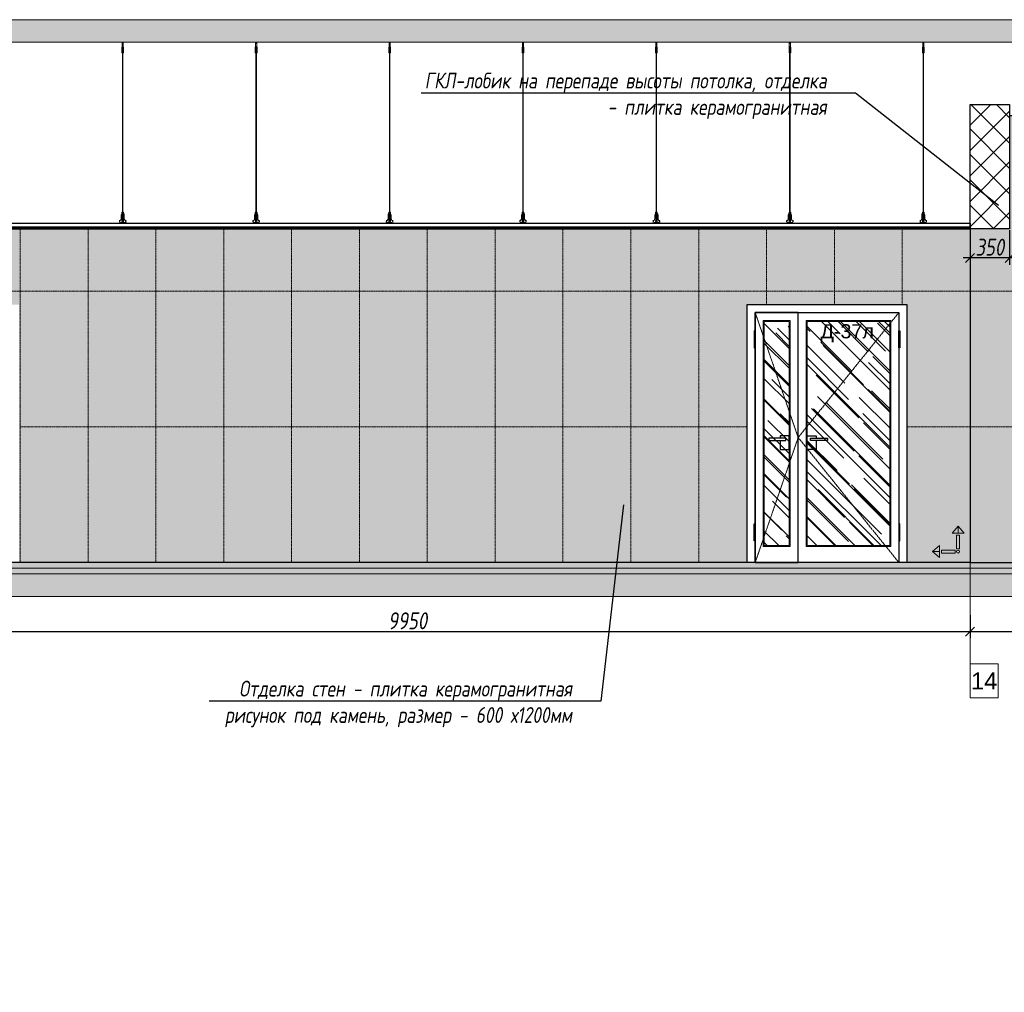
# Model space of a CAD drawing. Header units: millimetres. Extents: x -173851 to 481338, y -267897 to -21875.
# Tile 50 of 126: x -28818 to -20110, y -202747 to -194146. Entities that reach past the tile are written whole.
import ezdxf
from ezdxf import colors
from ezdxf.entities.mleader import LeaderData, LeaderLine
from ezdxf.math import Vec2, Vec3

# ---------------------------------------------------------------- set-up
doc = ezdxf.new("R2010")
doc.units = ezdxf.units.MM
doc.linetypes.add('( Hidden )', pattern=[0.375, 0.25, -0.125])
doc.linetypes.add('DASHDOT', pattern=[25.4, 12.7, -6.35, 0, -6.35])
doc.layers.get('Defpoints').update_dxf_attribs({"color": 31})
for name, color, linetype, lineweight in [('01 Остекление', 152, 'Continuous', 5), ('3_RC_Ceiling', 253, 'Continuous', 5), ('A-DETL-GENF', 7, 'Continuous', 5), ('meb', 26, 'Continuous', 15), ('wall_new', 152, 'Continuous', 30)]:
    doc.layers.add(name, color=color, linetype=linetype, lineweight=lineweight)
for name, color, linetype, lineweight, true_color in [('dim_per', 7, 'Continuous', 9, 0x172e00), ('dim_razv', 7, 'DASHDOT', 9, 0x0d1b0d), ('pol', 7, 'Continuous', 15, 0x55666d)]:
    doc.layers.add(name, color=color, linetype=linetype, lineweight=lineweight, true_color=true_color)
doc.styles.add('fl_iso paper', font='isocpeur.ttf', dxfattribs={"width": 0.8, "oblique": 10})
doc.styles.get("Standard").update_dxf_attribs({"font": 'arial.ttf'})
doc.dimstyles.new('In tre 1_50', dxfattribs={"dimtxt": 150, "dimasz": 80, "dimexe": 60, "dimexo": 10, "dimgap": 20, "dimtad": 1, "dimdec": 0, "dimrnd": 5, "dimzin": 0, "dimdsep": 46, "dimtxsty": 'fl_iso paper', "dimblk": 'OBLIQUE', "dimcen": 0, "dimdle": 60, "dimadec": 0, "dimazin": 0, "dimtfac": 1, "dimtdec": 0, "dimtofl": 0, "dimtmove": 1, "dimatfit": 1, "dimfxl": 40, "dimtolj": 1, "dimtzin": 0, "dimarcsym": 1})

# ---------------------------------------------------------------- blocks, each defined once
blk = doc.blocks.new('*U529')
at = {"layer": '3_RC_Ceiling', "ltscale": 20}
for p, q in [((490272.3, -64062.5), (490277.8, -64062.5)), ((490274.8, -64010.2), (490274.8, -64070.1)), ((490284.8, -64048.3), (490274.8, -64048.3)), ((490284.8, -64070.1), (490274.8, -64070.1)), ((490277.8, -64049.5), (490277.8, -64070.1)), ((490277.8, -64097.8), (490277.8, -64057.1)), ((490279.8, -64005.3), (490279.8, -64024.4)), ((490281.8, -64049.5), (490281.8, -64070.1)), ((490281.8, -64097.8), (490281.8, -64057)), ((490281.8, -64062.5), (490287.3, -64062.5)), ((490284.8, -64010.2), (490284.8, -64070.1)), ((490272.3, -64091), (490277.8, -64091)), ((490277.9, -65491.9), (490277.8, -64104.1)), ((490281.8, -64091), (490287.3, -64091)), ((490281.9, -65491.9), (490281.8, -64104.1)), ((490277.9, -65511.1), (490277.9, -65482.6)), ((490281.9, -65511.1), (490281.9, -65482.6)), ((490272.4, -65524.1), (490277.9, -65524.1)), ((490272.4, -65552.6), (490277.9, -65552.6)), ((490285.6, -65568.8), (490274.1, -65568.8)), ((490277.9, -65570.9), (490277, -65570.9)), ((490277.4, -65574.8), (490277.3, -65570.9)), ((490277.9, -65559.3), (490277.9, -65518.6)), ((490277.9, -65582.5), (490277.9, -65566.3)), ((490281.9, -65559.4), (490281.9, -65518.6)), ((490281.9, -65524.1), (490287.4, -65524.1)), ((490281.9, -65552.6), (490287.4, -65552.6)), ((490281.9, -65582.5), (490281.9, -65566.3)), ((490282.8, -65570.9), (490281.9, -65570.9)), ((490282.4, -65574.8), (490282.4, -65570.9)), ((490274.1, -65586.8), (490274.1, -65597.8)), ((490274.1, -65597.8), (490274.1, -65604.3)), ((490276.5, -65574.8), (490276.5, -65571.4)), ((490277.9, -65575.3), (490277, -65575.3)), ((490277.9, -65574.8), (490277.4, -65574.8)), ((490282.4, -65574.8), (490281.9, -65574.8)), ((490282.8, -65575.3), (490281.9, -65575.3)), ((490283.3, -65574.8), (490283.3, -65571.4)), ((490285.6, -65586.8), (490285.6, -65597.8)), ((490285.6, -65597.8), (490285.6, -65604.3))]:
    blk.add_line(p, q, dxfattribs=at)
at = {"layer": '3_RC_Ceiling', "ltscale": 20, "elevation": -5.1}
blk.add_lwpolyline([(490272.3, -64051.8), (490272.3, -64102.6, 0.311691), (490287.3, -64102.6), (490287.3, -64051.8, 0.333333)], format="xyb", close=True, dxfattribs=at)
at = {"layer": '3_RC_Ceiling', "ltscale": 20}
for points in [[(490282, -64057.5, 0.15158), (490281.9, -64057.1, 0.106977), (490281.4, -64056.6, 0.07462), (490280.7, -64056.3, 0.061287), (490279.9, -64056.2, 0.061287), (490279, -64056.3, 0.07462), (490278.3, -64056.6, 0.106977), (490277.8, -64057.1, 0.15158), (490277.7, -64057.5, 0.156429), (490277.8, -64058, 0.106977)], [(490282, -64057.5, -0.164855), (490281.8, -64058, -0.106977)], [(490282, -64097.3, -0.15158), (490281.9, -64097.7, -0.106977), (490281.4, -64098.2, -0.07462), (490280.7, -64098.5, -0.061287), (490279.9, -64098.6, -0.061287), (490279, -64098.5, -0.07462), (490278.3, -64098.2, -0.106977), (490277.8, -64097.7, -0.15158), (490277.7, -64097.3, -0.156429), (490277.8, -64096.8, -0.106977)], [(490281.8, -64096.8, -0.164855), (490282, -64097.3, -0.15158)], [(490287.4, -65524.7, -0.160742), (490293.9, -65538), (490293.9, -65568.4, 0.196304), (490301, -65585.9, -0.186577), (490301.9, -65587.9, 0.403263), (490303.4, -65589.3), (490303.4, -65589.3, 0.315299), (490304.8, -65588.4), (490305, -65587.7, -0.253979), (490306.1, -65586.8, -0.113914), (490306.5, -65586.8, -0.349227), (490307.7, -65588.2), (490307.7, -65590.4, -0.065543), (490307.5, -65591.7), (490306.1, -65596.9, -0.339454), (490296.4, -65604.3), (490263.3, -65604.3, -0.339454), (490253.6, -65596.9), (490252.2, -65591.7, -0.065543), (490252, -65590.4), (490252, -65588.2, -0.349227), (490253.2, -65586.8, -0.113914), (490253.6, -65586.8, -0.253979), (490254.7, -65587.7), (490254.9, -65588.4, 0.315299), (490256.4, -65589.3), (490256.4, -65589.3, 0.403263), (490257.9, -65587.9, -0.186577), (490258.7, -65585.9, 0.196304), (490265.9, -65568.4), (490265.9, -65538, -0.160742), (490272.4, -65524.7)], [(490282, -65519.1, 0.15158), (490281.9, -65518.6, 0.106977), (490281.4, -65518.2, 0.07462), (490280.7, -65517.9, 0.061287), (490279.9, -65517.8, 0.061287), (490279, -65517.9, 0.07462), (490278.3, -65518.2, 0.106977), (490277.8, -65518.6, 0.15158), (490277.7, -65519.1, 0.156429), (490277.9, -65519.6, 0.106977)], [(490282, -65558.9, -0.15158), (490281.9, -65559.3, -0.106977), (490281.4, -65559.8, -0.07462), (490280.7, -65560.1, -0.061287), (490279.9, -65560.2, -0.061287), (490279, -65560.1, -0.07462), (490278.3, -65559.8, -0.106977), (490277.8, -65559.3, -0.15158), (490277.7, -65558.9, -0.156429), (490277.9, -65558.4, -0.106977)], [(490282, -65519.1, -0.164855), (490281.9, -65519.6, -0.106977)], [(490281.9, -65558.4, -0.164855), (490282, -65558.9, -0.15158)], [(490285.6, -65588.8), (490286.4, -65588.8, 0.414214), (490286.9, -65588.3), (490286.9, -65587.3, 0.414214), (490286.4, -65586.8), (490273.4, -65586.8, 0.414214), (490272.9, -65587.3), (490272.9, -65588.3, 0.414214), (490273.4, -65588.8), (490274.1, -65588.8)], [(490285.6, -65595.8), (490286.4, -65595.8, -0.414214), (490286.9, -65596.3), (490286.9, -65597.3, -0.414214), (490286.4, -65597.8), (490273.4, -65597.8, -0.414214), (490272.9, -65597.3), (490272.9, -65596.3, -0.414214), (490273.4, -65595.8), (490274.1, -65595.8)], [(490285.6, -65604.3), (490285.6, -65605.3, -0.414214), (490282.6, -65608.3), (490277.1, -65608.3, -0.414214), (490274.1, -65605.3), (490274.1, -65604.3)]]:
    blk.add_lwpolyline(points, format="xyb", dxfattribs=at)
blk.add_lwpolyline([(490272.4, -65513.4), (490272.4, -65564.2, 0.311691), (490287.4, -65564.2), (490287.4, -65513.4, 0.333333)], format="xyb", close=True, dxfattribs=at)
at = {"layer": '3_RC_Ceiling', "ltscale": 20, "flags": 128}
blk.add_lwpolyline([(490285.6, -65586.8, -0.414214), (490286.1, -65586.3), (490286.6, -65586.3), (490286.6, -65573.3), (490286.1, -65573.3, -0.414214), (490285.6, -65572.8), (490285.6, -65567.9), (490274.1, -65567.9), (490274.1, -65572.8, -0.414214), (490273.6, -65573.3), (490273.1, -65573.3), (490273.1, -65586.3), (490273.6, -65586.3, -0.414214), (490274.1, -65586.8)], format="xyb", dxfattribs=at)
at = {"layer": '3_RC_Ceiling', "ltscale": 20, "const_width": 2.22}
blk.add_lwpolyline([(490307.6, -65584.7, -1), (490312.1, -65584.7), (490312.1, -65586.3, -0.267949), (490311.4, -65587.5, 0.57735), (490311.4, -65589.9, -0.267949), (490312.1, -65591.1), (490312.1, -65593.7, -0.267949), (490311.4, -65594.9, 0.57735), (490311.4, -65597.3, -0.267949), (490312.1, -65598.5), (490312.1, -65601.2, -0.267949), (490311.4, -65602.4, 0.57735), (490311.4, -65604.8, -0.267949), (490312.1, -65606), (490312.1, -65608.8, -0.414214), (490310.7, -65610.2), (490304.5, -65610.2, -0.247529), (490303.3, -65609.6, 0.247529), (490302.2, -65609), (490298.3, -65609, 0.247529), (490297.1, -65609.6, -0.247529), (490296, -65610.2), (490282.3, -65610.2, -0.267949), (490281.1, -65609.5, 0.57735), (490278.7, -65609.5, -0.267949), (490277.5, -65610.2), (490263.7, -65610.2, -0.247529), (490262.6, -65609.6, 0.247529), (490261.4, -65609), (490257.6, -65609, 0.247529), (490256.4, -65609.6, -0.247529), (490255.3, -65610.2), (490249, -65610.2, -0.414214), (490247.6, -65608.8), (490247.6, -65606, -0.267949), (490248.3, -65604.8, 0.57735), (490248.3, -65602.4, -0.267949), (490247.6, -65601.2), (490247.6, -65598.5, -0.267949), (490248.3, -65597.3, 0.57735), (490248.3, -65594.9, -0.267949), (490247.6, -65593.7), (490247.6, -65591.1, -0.267949), (490248.3, -65589.9, 0.57735), (490248.3, -65587.5, -0.267949), (490247.6, -65586.3), (490247.6, -65584.7, -1), (490252.1, -65584.7, -1)], format="xyb", dxfattribs=at)
at = {"layer": '3_RC_Ceiling', "ltscale": 20}
for centre in [(490279.8, -64066.3), (490279.8, -64086.3), (490279.9, -65527.8), (490279.9, -65547.8)]:
    blk.add_circle(centre, 1.6, dxfattribs=at)
for centre, radius, start, end in [((490279.8, -64076.3), 2.8, 131.81165, 228.19115), ((490279.8, -64076.3), 2.8, 131.81165, 228.19115), ((490279.8, -64076.3), 2.8, 48.19102, 131.81165), ((490279.8, -64076.3), 2.8, 228.19115, 311.81178), ((490279.8, -64076.3), 2.8, 311.81178, 48.19102), ((490277, -65571.4), 0.5, 90.0014, 180.0014), ((490279.9, -65537.8), 2.8, 131.81165, 228.19115), ((490279.9, -65537.8), 2.8, 131.81165, 228.19115), ((490279.9, -65537.8), 2.8, 48.19102, 131.81165), ((490279.9, -65537.8), 2.8, 228.19115, 311.81178), ((490279.9, -65537.8), 2.8, 311.81178, 48.19102), ((490282.8, -65571.4), 0.5, 0.0014, 90.0014), ((490277, -65574.8), 0.5, 180.0014, 270.0014), ((490278.4, -65582.5), 0.531, 180.0014, 219.64067), ((490279.1, -65581.9), 1.44, 219.64067, 243.43635), ((490279.6, -65581), 2.48, 243.43635, 258.30048), ((490279.9, -65579.5), 3.99, 258.30048, 270.0014), ((490279.9, -65579.5), 3.99, 270.0014, 281.70232), ((490280.2, -65581), 2.48, 281.70232, 296.56645), ((490280.6, -65581.9), 1.44, 296.56645, 320.36213), ((490281.3, -65582.5), 0.531, 320.36213, 0.0014), ((490282.8, -65574.8), 0.5, 270.0014, 0.0014)]:
    blk.add_arc(centre, radius, start, end, dxfattribs=at)
blk = doc.blocks.new('*U527')
at = {"layer": '3_RC_Ceiling'}
blk.add_blockref('*U529', (-490279.9, 64607.6, 2.5), dxfattribs=at)
blk = doc.blocks.new('*U528')
at = {"color": 0, "linetype": 'ByBlock', "lineweight": -2, "transparency": 16777216}
for p in [(23600, 0), (24780, 0), (25960, 0), (27140, 0), (28320, 0), (29500, 0), (30680, 0)]:
    blk.add_blockref('*U527', p, dxfattribs=at)
blk = doc.blocks.new('*U561')
at = {"layer": 'dim_razv', "color": 253, "ltscale": 0.3, "transparency": 33554687}
blk.add_lwpolyline([(0, -1475), (0, 1475)], dxfattribs=at)
blk = doc.blocks.new('*U562')
at = {"layer": 'dim_razv', "color": 0, "linetype": 'ByBlock', "lineweight": -2, "transparency": 16777216}
for p in [(-6000, 0), (-5400, 0), (-4800, 0), (-4200, 0), (-3600, 0), (-3000, 0), (-2400, 0), (-1800, 0), (-1200, 0), (-600, 0), (0, 0)]:
    blk.add_blockref('*U561', p, dxfattribs=at)
blk = doc.blocks.new('_Oblique')
at = {"color": 0, "linetype": 'ByBlock', "lineweight": -2}
blk.add_line((-0.5, -0.5), (0.5, 0.5), dxfattribs=at)
blk = doc.blocks.new('*D581')
at = {"layer": 'Defpoints', "color": 0, "linetype": 'ByBlock', "transparency": 16777216}
for p in [(-30363.3, -199352.7), (-20413.3, -199402.3), (-20413.3, -199556.9)]:
    blk.add_point(p, dxfattribs=at)
at = {"layer": 'dim_razv', "color": 0, "linetype": 'ByBlock', "lineweight": -2, "transparency": 16777216}
for p, q in [((-30363.3, -199362.7), (-30363.3, -199616.9)), ((-20413.3, -199412.3), (-20413.3, -199616.9)), ((-30423.3, -199556.9), (-20353.3, -199556.9))]:
    blk.add_line(p, q, dxfattribs=at)
at = {"layer": 'dim_razv', "color": 0, "linetype": 'ByBlock', "lineweight": -2, "transparency": 16777216, "xscale": 80, "yscale": 80, "zscale": 80, "rotation": 180}
blk.add_blockref('_Oblique', (-30363.3, -199556.9), dxfattribs=at)
at = {"layer": 'dim_razv', "color": 0, "linetype": 'ByBlock', "lineweight": -2, "transparency": 16777216, "xscale": 80, "yscale": 80, "zscale": 80}
blk.add_blockref('_Oblique', (-20413.3, -199556.9), dxfattribs=at)
at = {"layer": 'dim_razv', "color": 0, "linetype": 'ByBlock', "transparency": 16777216, "insert": (-25388.3, -199461.9), "char_height": 150, "attachment_point": 5, "style": 'fl_iso paper'}
blk.add_mtext('\\A1;9950', dxfattribs=at)
blk = doc.blocks.new('*D582')
at = {"layer": 'Defpoints', "color": 0, "linetype": 'ByBlock', "transparency": 16777216}
for p in [(-20413.3, -199402.3), (-17563.3, -199352.4), (-17563.3, -199556.9)]:
    blk.add_point(p, dxfattribs=at)
at = {"layer": 'dim_razv', "color": 0, "linetype": 'ByBlock', "lineweight": -2, "transparency": 16777216}
for p, q in [((-20413.3, -199412.3), (-20413.3, -199616.9)), ((-17563.3, -199362.4), (-17563.3, -199616.9)), ((-20473.3, -199556.9), (-17503.3, -199556.9))]:
    blk.add_line(p, q, dxfattribs=at)
at = {"layer": 'dim_razv', "color": 0, "linetype": 'ByBlock', "lineweight": -2, "transparency": 16777216, "xscale": 80, "yscale": 80, "zscale": 80, "rotation": 180}
blk.add_blockref('_Oblique', (-20413.3, -199556.9), dxfattribs=at)
at = {"layer": 'dim_razv', "color": 0, "linetype": 'ByBlock', "lineweight": -2, "transparency": 16777216, "xscale": 80, "yscale": 80, "zscale": 80}
blk.add_blockref('_Oblique', (-17563.3, -199556.9), dxfattribs=at)
at = {"layer": 'dim_razv', "color": 0, "linetype": 'ByBlock', "transparency": 16777216, "insert": (-18988.3, -199461.9), "char_height": 150, "attachment_point": 5, "style": 'fl_iso paper'}
blk.add_mtext('\\A1;2850', dxfattribs=at)
blk = doc.blocks.new('*D590')
at = {"layer": 'Defpoints', "color": 0, "linetype": 'ByBlock', "transparency": 16777216}
for p in [(-20063.3, -195996.3), (-20413.3, -196093.7), (-20413.3, -196253.4)]:
    blk.add_point(p, dxfattribs=at)
at = {"layer": 'dim_razv', "color": 0, "linetype": 'ByBlock', "lineweight": -2, "transparency": 16777216}
for p, q in [((-20063.3, -196006.3), (-20063.3, -196313.4)), ((-20413.3, -196103.7), (-20413.3, -196313.4)), ((-20003.3, -196253.4), (-20473.3, -196253.4))]:
    blk.add_line(p, q, dxfattribs=at)
at = {"layer": 'dim_razv', "color": 0, "linetype": 'ByBlock', "lineweight": -2, "transparency": 16777216, "xscale": 80, "yscale": 80, "zscale": 80, "rotation": 180}
blk.add_blockref('_Oblique', (-20413.3, -196253.4), dxfattribs=at)
at = {"layer": 'dim_razv', "color": 0, "linetype": 'ByBlock', "lineweight": -2, "transparency": 16777216, "xscale": 80, "yscale": 80, "zscale": 80}
blk.add_blockref('_Oblique', (-20063.3, -196253.4), dxfattribs=at)
at = {"layer": 'dim_razv', "color": 0, "linetype": 'ByBlock', "transparency": 16777216, "insert": (-20238.3, -196158.4), "char_height": 150, "attachment_point": 5, "style": 'fl_iso paper'}
blk.add_mtext('\\A1;350', dxfattribs=at)
blk = doc.blocks.new('1')
at = {"layer": 'pol', "linetype": 'ByBlock'}
h = blk.add_hatch(color=1, dxfattribs=at)
h.paths.add_polyline_path([(35776.4, 73135.4), (35803.1, 73135.4), (35803.1, 73259), (35776.4, 73259)])
h.paths.add_polyline_path([(35789.8, 73274.6), (35843.2, 73274.6), (35789.8, 73338.2)])
h.paths.add_polyline_path([(35789.8, 73274.6), (35736.3, 73274.6), (35789.8, 73338.2)])
edge = h.paths.add_edge_path()
edge.add_arc((35789.8, 73110.5), 13.4, 0, 360)
h = blk.add_hatch(color=1, dxfattribs=at)
h.paths.add_polyline_path([(35813.3, 73097.1), (35813.3, 73123.9), (35936.9, 73123.9), (35936.9, 73097.1)])
h.paths.add_polyline_path([(35952.5, 73110.5), (35952.5, 73164), (36016.1, 73110.5)])
h.paths.add_polyline_path([(35952.5, 73110.5), (35952.5, 73057), (36016.1, 73110.5)])
at = {"layer": 'pol', "color": 1, "linetype": 'ByBlock'}
for points in [[(35789.8, 73274.6), (35736.3, 73274.6), (35789.8, 73338.2), (35789.8, 73274.6)], [(35789.8, 73274.6), (35843.2, 73274.6), (35789.8, 73338.2), (35789.8, 73274.6)], [(35952.5, 73110.5), (35952.5, 73164), (36016.1, 73110.5), (35952.5, 73110.5)], [(35952.5, 73110.5), (35952.5, 73057), (36016.1, 73110.5), (35952.5, 73110.5)]]:
    blk.add_lwpolyline(points, dxfattribs=at)
for points in [[(35776.4, 73135.4), (35803.1, 73135.4), (35803.1, 73259), (35776.4, 73259)], [(35813.3, 73097.1), (35813.3, 73123.9), (35936.9, 73123.9), (35936.9, 73097.1)]]:
    blk.add_lwpolyline(points, close=True, dxfattribs=at)
blk.add_circle((35789.8, 73110.5), 13.4, dxfattribs=at)

msp = doc.modelspace()

# ---------------------------------------------------------------- hatches: boundary and pattern name
at = {"layer": '01 Остекление', "linetype": 'ByBlock', "transparency": 33554585}
h = msp.add_hatch(dxfattribs=at)
h.set_pattern_fill('AR-RROOF', color=256, scale=7, angle=-45, style=0)
h.set_pattern_definition([(315, (-312034.65, 12579.97), (402.31547, -150.8683), [2667, -355.6, 889, -177.8]), (315, (-311804.57, 12475.62), (41.48878, 292.93595), [533.4, -58.674, 1066.8, -133.35]), (315, (-311864.92, 12623.98), (737.99745, -569.527843), [1422.4, -248.92, 711.2, -177.8])])
h.paths.add_polyline_path([(-22013.3, -196816.3), (-22233.3, -196816.3), (-22233.3, -198796.3), (-22013.3, -198796.3)])
h.paths.add_polyline_path([(-21853.3, -196816.3), (-21123.3, -196816.3), (-21123.3, -198796.3), (-21853.3, -198796.3)])
at = {"layer": 'A-DETL-GENF'}
h = msp.add_hatch(dxfattribs=at)
h.set_pattern_fill('ANSI35', color=256, scale=20, style=0)
h.set_pattern_definition([(45, (-175209.13, -201985.72), (-89.80256, 89.80256), []), (45, (-175119.33, -201985.72), (-89.80256, 89.80256), [158.75, -31.75, 0, -31.75])])
h.paths.add_polyline_path([(-55134.9, -194346.3), (-10520.5, -194346.3), (-10520.5, -194146.3), (-55134.9, -194146.3)])
h = msp.add_hatch(dxfattribs=at)
h.set_pattern_fill('AR-CONC', color=256, style=0)
h.set_pattern_definition([(50, (-175209.13, -206787.55), (182.18467, -15.93909), [19.05, -209.55]), (355, (-175209.13, -206787.55), (-35.24342, 191.05685), [15.24, -167.64058]), (100.45144, (-175193.95, -206788.88), (146.94125, 175.11775), [16.19, -178.09024]), (46.1842, (-175209.13, -206736.75), (271.07904, -42.04233), [28.575, -314.325]), (96.63556, (-175186.54, -206740.25), (237.40413, 247.42612), [24.285, -267.1356]), (351.18415, (-175209.13, -206736.75), (237.40413, 247.42612), [22.85997, -251.45973]), (21, (-175183.73, -206749.45), (151.61439, -102.2652), [19.05, -209.55]), (326, (-175183.73, -206749.45), (61.80203, 184.18797), [15.24, -167.64]), (71.45144, (-175171.1, -206757.97), (213.41642, 81.92277), [16.19, -178.08994]), (37.5, (-175209.13, -206787.55), (3.088603, 84.55504), [0, -165.608, 0, -170.18, 0, -168.275]), (7.5, (-175209.13, -206787.55), (66.819663, 100.180575), [0, -97.028, 0, -161.798, 0, -64.135]), (327.5, (-175265.77, -206787.55), (135.590595, -5.728744), [0, -63.5, 0, -198.12, 0, -262.89]), (317.5, (-175291.17, -206787.55), (148.12918, 25.42649), [0, -82.55, 0, -131.572, 0, -186.69])])
h.paths.add_polyline_path([(-55134.9, -198996.3), (-10520.5, -198996.3), (-10520.5, -198946.3), (-55134.9, -198946.3)])
h = msp.add_hatch(dxfattribs=at)
h.set_pattern_fill('ANSI35', color=256, scale=10, style=0)
h.set_pattern_definition([(45, (-175209.13, -206787.55), (-44.90128, 44.90128), []), (45, (-175164.23, -206787.55), (-44.90128, 44.90128), [79.375, -15.875, 0, -15.875])])
h.paths.add_polyline_path([(-10520.5, -199046.3), (-55134.9, -199046.3), (-55134.9, -198996.3), (-10520.5, -198996.3)])
h = msp.add_hatch(dxfattribs=at)
h.set_pattern_fill('ANSI35', color=256, scale=20, style=0)
h.set_pattern_definition([(45, (-175209.13, -206787.55), (-89.80256, 89.80256), []), (45, (-175119.33, -206787.55), (-89.80256, 89.80256), [158.75, -31.75, 0, -31.75])])
h.paths.add_polyline_path([(-55134.9, -199246.3), (-10520.5, -199246.3), (-10520.5, -199046.3), (-55134.9, -199046.3)])
at = {"layer": 'dim_razv', "true_color": 0xffffff, "transparency": 33554687}
h = msp.add_hatch(dxfattribs=at)
h.set_pattern_fill('AR-SAND', scale=3, angle=315)
h.paths.add_polyline_path([(-22383.3, -196666.3), (-20973.3, -196666.3), (-20973.3, -198946.3), (-22383.3, -198946.3)], flags=16)
h.paths.add_polyline_path([(-29683.3, -196666.3), (-28823.3, -196666.3), (-28823.3, -198946.3), (-29683.3, -198946.3)], flags=16)
h.paths.add_polyline_path([(-20413.3, -198946.3), (-17563.3, -198946.3), (-17563.3, -194996.3), (-20063.3, -194996.3), (-20063.3, -195996.3), (-20413.3, -195996.3)])
h.paths.add_polyline_path([(-17563.3, -194996.3), (-17263.3, -194996.3), (-17263.3, -198946.3), (-17563.3, -198946.3)])
h.paths.add_polyline_path([(-30363.3, -195996.3), (-20413.3, -195996.3), (-20413.3, -198946.3), (-30363.3, -198946.3)])
h.paths.add_polyline_path([(-17263.3, -194996.3), (-15614.1, -194996.3), (-15614.1, -198946.3), (-17263.3, -198946.3)])
h.paths.add_polyline_path([(-16908.3, -197566.3), (-16158.3, -197566.3), (-16158.3, -198916.3), (-16908.3, -198916.3)])
at = {"layer": 'wall_new', "linetype": 'ByBlock', "lineweight": 5}
h = msp.add_hatch(dxfattribs=at)
h.set_pattern_fill('ANSI37', color=256, scale=50)
h.paths.add_polyline_path([(-51853.3, -195996.3), (-52203.3, -195996.3), (-52203.3, -194896.3), (-51853.3, -194896.3)])
h.paths.add_polyline_path([(-20063.3, -195996.3), (-20413.3, -195996.3), (-20413.3, -194896.3), (-20063.3, -194896.3)])

# ---------------------------------------------------------------- linework, layer by layer
at = {"lineweight": 13}
for points in [[(-55134.9, -194346.3), (-10520.5, -194346.3), (-10520.5, -194146.3), (-55134.9, -194146.3)], [(-55134.9, -198996.3), (-10520.5, -198996.3), (-10520.5, -198946.3), (-55134.9, -198946.3)], [(-10520.5, -199046.3), (-55134.9, -199046.3), (-55134.9, -198996.3), (-10520.5, -198996.3)], [(-55134.9, -199246.3), (-10520.5, -199246.3), (-10520.5, -199046.3), (-55134.9, -199046.3)]]:
    msp.add_lwpolyline(points, close=True, dxfattribs=at)
at = {"linetype": 'ByBlock'}
for points in [[(-20063.3, -195996.3), (-20413.3, -195996.3), (-20413.3, -194896.3), (-20063.3, -194896.3)], [(-20413.3, -198946.3), (-17563.3, -198946.3), (-17563.3, -194996.3), (-20063.3, -194996.3), (-20063.3, -195996.3), (-20413.3, -195996.3)], [(-51853.3, -195946.3), (-20413.3, -195946.3), (-20413.3, -195981.3), (-51853.3, -195981.3)], [(-20413.3, -195996.3), (-51853.3, -195996.3), (-51853.3, -195981.3), (-20413.3, -195981.3)], [(-30363.3, -195996.3), (-20413.3, -195996.3), (-20413.3, -198946.3), (-30363.3, -198946.3)], [(-22383.3, -196666.3), (-20973.3, -196666.3), (-20973.3, -198946.3), (-22383.3, -198946.3)], [(-21933.3, -196736.3), (-22313.3, -196736.3), (-22313.3, -198946.3), (-21933.3, -198946.3)], [(-22313.3, -196736.3), (-21043.3, -196736.3), (-21043.3, -198946.3), (-22313.3, -198946.3)], [(-21933.3, -196736.3), (-21043.3, -196736.3), (-21043.3, -198946.3), (-21933.3, -198946.3)], [(-22313.3, -196898.7), (-22323.3, -196898.7), (-22323.3, -197048.7), (-22313.3, -197048.7)], [(-21043.3, -196898.7), (-21033.3, -196898.7), (-21033.3, -197048.7), (-21043.3, -197048.7)], [(-22043.3, -197846.3), (-22193.3, -197846.3), (-22193.3, -197866.3), (-22043.3, -197866.3)], [(-21823.3, -197846.3), (-21673.3, -197846.3), (-21673.3, -197866.3), (-21823.3, -197866.3)], [(-22313.3, -198754), (-22323.3, -198754), (-22323.3, -198604), (-22313.3, -198604)], [(-21043.3, -198754), (-21033.3, -198754), (-21033.3, -198604), (-21043.3, -198604)]]:
    msp.add_lwpolyline(points, close=True, dxfattribs=at)
at = {"color": 253, "linetype": '( Hidden )', "lineweight": 13, "ltscale": 15}
for points in [[(-22313.3, -196736.3), (-21933.3, -197841.3), (-22313.3, -198946.3)], [(-21043.3, -196736.3), (-21933.3, -197841.3), (-21043.3, -198946.3)]]:
    msp.add_lwpolyline(points, dxfattribs=at)
at = {"linetype": 'ByBlock'}
for points in [[(-22093.3, -197866.3), (-22093.3, -197946.3), (-22013.3, -197946.3), (-22013.3, -197826.3), (-22093.3, -197826.3), (-22093.3, -197846.3)], [(-21773.3, -197866.3), (-21773.3, -197946.3), (-21853.3, -197946.3), (-21853.3, -197826.3), (-21773.3, -197826.3), (-21773.3, -197846.3)]]:
    msp.add_lwpolyline(points, dxfattribs=at)
at = {"layer": '01 Остекление', "color": 252, "linetype": 'ByBlock', "transparency": 33554687}
for points in [[(-22003.3, -196806.3), (-22243.3, -196806.3), (-22243.3, -198806.3), (-22003.3, -198806.3)], [(-22013.3, -196816.3), (-22233.3, -196816.3), (-22233.3, -198796.3), (-22013.3, -198796.3)], [(-21863.3, -196806.3), (-21113.3, -196806.3), (-21113.3, -198806.3), (-21863.3, -198806.3)], [(-21853.3, -196816.3), (-21123.3, -196816.3), (-21123.3, -198796.3), (-21853.3, -198796.3)]]:
    msp.add_lwpolyline(points, close=True, dxfattribs=at)
at = {"layer": 'dim_razv', "color": 253, "ltscale": 0.3, "transparency": 33554687}
for points in [[(-22213.3, -196666.3), (-22213.3, -195996.3)], [(-21613.3, -196666.3), (-21613.3, -195996.3)], [(-21013.3, -196666.3), (-21013.3, -195996.3)], [(-47468.3, -196546.3), (-15614.1, -196546.3)], [(-28813.3, -197746.3), (-22383.3, -197746.3)], [(-20973.3, -197746.3), (-16908.3, -197746.3)]]:
    msp.add_lwpolyline(points, dxfattribs=at)
at = {"layer": 'meb', "color": 10}
msp.add_lwpolyline([(-20413.3, -198839), (-20413.3, -200143.3)], dxfattribs=at)
msp.add_lwpolyline([(-20413.3, -200143.3), (-20163.3, -200143.3), (-20163.3, -199843.3), (-20413.3, -199843.3)], close=True, dxfattribs=at)

# ---------------------------------------------------------------- block references
at = {"linetype": 'ByBlock'}
msp.add_blockref('*U528', (-51506.9, -194943.7, -2.5), dxfattribs=at)
at = {"linetype": 'ByBlock', "xscale": 0.9938708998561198, "yscale": 0.9938708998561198, "zscale": 0.9938708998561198, "rotation": 89.99999999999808}
msp.add_blockref('1', (52142.9, -234420.3), dxfattribs=at)
at = {"layer": 'dim_razv', "linetype": 'ByBlock'}
msp.add_blockref('*U562', (-22813.3, -197471.3), dxfattribs=at)

# ---------------------------------------------------------------- texts
at = {"color": 252, "linetype": 'ByBlock', "insert": (-21499.5, -196919.6), "char_height": 125, "attachment_point": 5}
msp.add_mtext_dynamic_manual_height_columns('Д-37л', width=219.763, gutter_width=12.5, heights=[0], dxfattribs=at)
at = {"layer": 'meb', "color": 10, "insert": (-20288.3, -199993.3), "char_height": 150, "attachment_point": 5}
msp.add_mtext_dynamic_manual_height_columns('14', width=165.776, gutter_width=12.5, heights=[0], dxfattribs=at)

# ---------------------------------------------------------------- dimensions: what is measured, and where the dimension line sits
at = {"layer": 'dim_razv', "linetype": 'ByBlock'}
for base, p1, p2, picture, middle in [((-20413.3, -196253.4), (-20063.3, -195996.3), (-20413.3, -196093.7), '*D590', (-20238.3, -196158.4)), ((-20413.3, -199556.9), (-30363.3, -199352.7), (-20413.3, -199402.3), '*D581', (-25388.3, -199461.9)), ((-17563.3, -199556.9), (-20413.3, -199402.3), (-17563.3, -199352.4), '*D582', (-18988.3, -199461.9))]:
    dim = msp.add_linear_dim(base=base, p1=p1, p2=p2, dimstyle='In tre 1_50', dxfattribs=at)
    dim.commit()
    dim.dimension.update_dxf_attribs({"geometry": picture, "text_midpoint": middle})

# ---------------------------------------------------------------- leaders
at = {"layer": 'dim_per', "linetype": 'ByBlock'}
ml = msp.add_multileader_mtext('Standard', dxfattribs=at)
ml.set_content('ГКЛ-лобик на перепаде высоты потолка, отделка - плитка керамогранитная ', color=256, style='fl_iso paper')
ml.set_leader_properties()
ml.build(insert=Vec2(0, 0))
ml.multileader.update_dxf_attribs({"text_left_attachment_type": 6, "text_right_attachment_type": 6, "dogleg_length": 252.8})
ctx = ml.context
ctx.base_point, ctx.char_height, ctx.plane_origin = Vec3(-24644, -194796.3), 140, Vec3(-14587.7, -192841.2)
ctx.left_attachment, ctx.right_attachment, ctx.text_align_type = 6, 6, 2
notes = []
notes.append((ctx, [(1, (1, 1, 0), (-21426.6, -194796.3), (-1, 0), 252.8, [(0, [(-20157.3, -195790.9)], 0, [])])]))
ctx.mtext.insert, ctx.mtext.width, ctx.mtext.alignment, ctx.mtext.flow_direction = Vec3(-21681.3, -194614.3), 3549.865, 3, 5
ml = msp.add_multileader_mtext('Standard', dxfattribs=at)
ml.set_content('Отделка стен - плитка керамогранитная\\Pрисунок под камень, размер - 600 х1200мм', color=256, style='fl_iso paper')
ml.set_leader_properties()
ml.build(insert=Vec2(0, 0))
ml.multileader.update_dxf_attribs({"text_left_attachment_type": 6, "text_right_attachment_type": 6, "dogleg_length": 252.8})
ctx = ml.context
ctx.base_point, ctx.char_height, ctx.plane_origin = Vec3(-27106.3, -200173.8), 140, Vec3(-28037.1, -198491.1)
ctx.left_attachment, ctx.right_attachment, ctx.text_align_type = 6, 6, 2
notes.append((ctx, [(1, (1, 1, 0), (-23678.6, -200173.8), (-1, 0), 252.8, [(0, [(-23477.6, -198434)], 0, [])])]))
ctx.mtext.insert, ctx.mtext.alignment, ctx.mtext.flow_direction = Vec3(-23933.3, -199991.8), 3, 5
for ctx, leaders in notes:
    for number, flags, end, landing, length, lines in leaders:
        leader = LeaderData()
        leader.index, (leader.has_last_leader_line, leader.has_dogleg_vector, leader.attachment_direction) = number, flags
        leader.last_leader_point, leader.dogleg_vector, leader.dogleg_length = Vec3(end), Vec3(landing), length
        for number, points, colour, breaks in lines:
            line = LeaderLine()
            line.index, line.vertices, line.color, line.breaks = number, Vec3.list(points), colors.encode_raw_color(colour), breaks
            leader.lines.append(line)
        ctx.leaders.append(leader)

doc.saveas('drawing.dxf')
